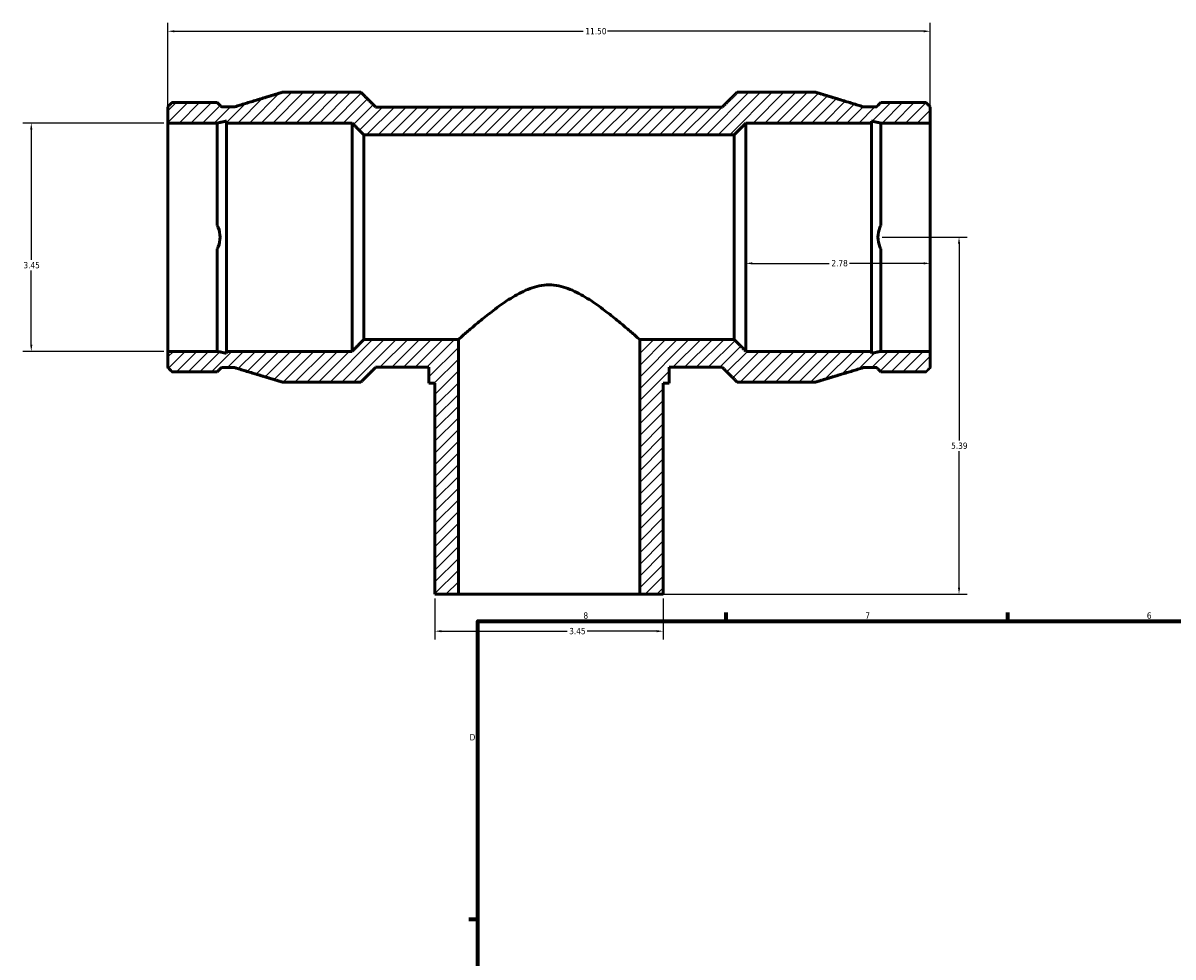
# Model space of a CAD drawing. Header units: inches. Extents: x -6.4 to 51, y -2.8 to 34.1.
# Tile 2 of 7: x -6.4 to 11, y 15.9 to 30. Entities that reach past the tile are written whole.
import ezdxf

# ---------------------------------------------------------------- set-up
doc = ezdxf.new("R2010")
doc.units = ezdxf.units.IN
doc.header["$MEASUREMENT"] = 0
for name, color, linetype, lineweight in [('Border (ANSI)', 7, 'Continuous', 70), ('Dimension (ANSI)', 7, 'Continuous', 25), ('Hatch (ANSI)', 7, 'Continuous', 18), ('Visible (ANSI)', 7, 'Continuous', 50)]:
    doc.layers.add(name, color=color, linetype=linetype, lineweight=lineweight)
doc.styles.add('Note Text (ANSI)', font='tahoma.ttf')
doc.dimstyles.new('Default (ANSI)', dxfattribs={"dimtxt": 0.094488, "dimasz": 0.098425, "dimexe": 0.125, "dimexo": 0.0625, "dimgap": 0.031496, "dimtad": 0, "dimtih": 1, "dimtoh": 1, "dimrnd": 1e-08, "dimzin": 4, "dimdsep": 46, "dimtxsty": 'Note Text (ANSI)', "dimcen": 0.09, "dimdle": 0.393701, "dimclrd": 256, "dimclre": 256, "dimclrt": 5, "dimadec": 0, "dimazin": 1, "dimtfac": 1, "dimtofl": 0, "dimtmove": 0, "dimatfit": 3, "dimfxl": 1, "dimtolj": 1, "dimtzin": 4, "dimlwd": -1, "dimlwe": -1, "dimarcsym": 0})

# ---------------------------------------------------------------- blocks, each defined once
blk = doc.blocks.new('Borders Default Border')
at = {"layer": 'Border (ANSI)'}
for p, q in [((4.25, 21), (4.25, 21.134)), ((8.5, 21), (8.5, 21.134)), ((0.5, 16.5), (0.366, 16.5))]:
    blk.add_line(p, q, dxfattribs=at)
at = {"layer": 'Border (ANSI)', "flags": 128}
blk.add_lwpolyline([(0.5, 1), (0.5, 21), (33.5, 21), (33.5, 1), (0.5, 1)], dxfattribs=at)
at = {"layer": 'Border (ANSI)', "color": 5, "true_color": 0x0000ff, "char_height": 0.0945, "attachment_point": 7, "style": 'Note Text (ANSI)'}
for s, insert in [('8', (2.094, 21.038)), ('7', (6.346, 21.04)), ('6', (10.595, 21.038)), ('D', (0.378, 19.203))]:
    blk.add_mtext(s, dxfattribs=dict(at, insert=insert))
blk = doc.blocks.new('*D7')
at = {"layer": 'Defpoints', "color": 0, "transparency": 16777216}
for p in [(-0.148, 21.408), (3.298, 21.408), (3.298, 20.851)]:
    blk.add_point(p, dxfattribs=at)
at = {"layer": 'Dimension (ANSI)', "transparency": 16777216}
for p, q in [((-0.148, 21.346), (-0.148, 20.726)), ((3.298, 21.346), (3.298, 20.726)), ((-0.05, 20.851), (1.847, 20.851)), ((3.199, 20.851), (2.15, 20.851))]:
    blk.add_line(p, q, dxfattribs=at)
for points in [[(-0.05, 20.867), (-0.05, 20.834), (-0.148, 20.851)], [(3.199, 20.867), (3.199, 20.834), (3.298, 20.851)]]:
    blk.add_solid(points, dxfattribs=at)
at = {"layer": 'Dimension (ANSI)', "color": 5, "transparency": 16777216, "insert": (1.879, 20.9), "char_height": 0.0945, "attachment_point": 1, "style": 'Note Text (ANSI)'}
blk.add_mtext('\\A1;3.45', dxfattribs=at)
blk = doc.blocks.new('*D8')
at = {"layer": 'Defpoints', "color": 0, "transparency": 16777216}
for p in [(-4.175, 28.521), (-6.237, 25.075), (-4.175, 25.075)]:
    blk.add_point(p, dxfattribs=at)
at = {"layer": 'Dimension (ANSI)', "transparency": 16777216}
for p, q in [((-4.238, 28.521), (-6.362, 28.521)), ((-6.237, 28.423), (-6.237, 26.455)), ((-6.237, 25.174), (-6.237, 26.294)), ((-4.238, 25.075), (-6.362, 25.075))]:
    blk.add_line(p, q, dxfattribs=at)
for points in [[(-6.253, 28.423), (-6.22, 28.423), (-6.237, 28.521)], [(-6.253, 25.174), (-6.22, 25.174), (-6.237, 25.075)]]:
    blk.add_solid(points, dxfattribs=at)
at = {"layer": 'Dimension (ANSI)', "color": 5, "transparency": 16777216, "insert": (-6.356, 26.424), "char_height": 0.0945, "attachment_point": 1, "style": 'Note Text (ANSI)'}
blk.add_mtext('\\A1;3.45', dxfattribs=at)
blk = doc.blocks.new('*D9')
at = {"layer": 'Defpoints', "color": 0, "transparency": 16777216}
for p in [(7.325, 29.907), (-4.175, 28.521), (7.325, 28.521)]:
    blk.add_point(p, dxfattribs=at)
at = {"layer": 'Dimension (ANSI)', "transparency": 16777216}
for p, q in [((-4.175, 28.584), (-4.175, 30.032)), ((7.325, 28.584), (7.325, 30.032)), ((-4.077, 29.907), (2.092, 29.907)), ((7.226, 29.907), (2.458, 29.907))]:
    blk.add_line(p, q, dxfattribs=at)
for points in [[(-4.077, 29.923), (-4.077, 29.89), (-4.175, 29.907)], [(7.226, 29.923), (7.226, 29.89), (7.325, 29.907)]]:
    blk.add_solid(points, dxfattribs=at)
at = {"layer": 'Dimension (ANSI)', "color": 5, "transparency": 16777216, "insert": (2.123, 29.956), "char_height": 0.0945, "attachment_point": 1, "style": 'Note Text (ANSI)'}
blk.add_mtext('\\A1;11.50', dxfattribs=at)
blk = doc.blocks.new('*D10')
at = {"layer": 'Defpoints', "color": 0, "transparency": 16777216}
for p in [(4.545, 26.798), (7.325, 26.798), (4.545, 26.403)]:
    blk.add_point(p, dxfattribs=at)
at = {"layer": 'Dimension (ANSI)', "transparency": 16777216}
for p, q in [((4.643, 26.403), (5.803, 26.403)), ((7.226, 26.403), (6.107, 26.403))]:
    blk.add_line(p, q, dxfattribs=at)
for points in [[(4.643, 26.42), (4.643, 26.387), (4.545, 26.403)], [(7.226, 26.42), (7.226, 26.387), (7.325, 26.403)]]:
    blk.add_solid(points, dxfattribs=at)
at = {"layer": 'Dimension (ANSI)', "color": 5, "transparency": 16777216, "insert": (5.835, 26.453), "char_height": 0.0945, "attachment_point": 1, "style": 'Note Text (ANSI)'}
blk.add_mtext('\\A1;2.78', dxfattribs=at)
blk = doc.blocks.new('*D11')
at = {"layer": 'Defpoints', "color": 0, "transparency": 16777216}
for p in [(6.538, 26.798), (2.943, 21.408), (7.761, 21.408)]:
    blk.add_point(p, dxfattribs=at)
at = {"layer": 'Dimension (ANSI)', "transparency": 16777216}
for p, q in [((6.6, 26.798), (7.886, 26.798)), ((7.761, 26.7), (7.761, 23.729)), ((7.761, 21.507), (7.761, 23.568)), ((3.005, 21.408), (7.886, 21.408))]:
    blk.add_line(p, q, dxfattribs=at)
for points in [[(7.745, 26.7), (7.778, 26.7), (7.761, 26.798)], [(7.745, 21.507), (7.778, 21.507), (7.761, 21.408)]]:
    blk.add_solid(points, dxfattribs=at)
at = {"layer": 'Dimension (ANSI)', "color": 5, "transparency": 16777216, "insert": (7.642, 23.698), "char_height": 0.0945, "attachment_point": 1, "style": 'Note Text (ANSI)'}
blk.add_mtext('\\A1;5.39', dxfattribs=at)

msp = doc.modelspace()

# ---------------------------------------------------------------- hatches: boundary and pattern name
at = {"layer": 'Hatch (ANSI)'}
h = msp.add_hatch(dxfattribs=at)
h.set_pattern_fill('ANSI31', color=256, style=0)
edge = h.paths.add_edge_path()
edge.add_line((6.58, 25.075), (6.441, 25.045))
edge.add_line((6.441, 25.045), (6.441, 25.075))
edge.add_line((6.441, 25.075), (4.545, 25.075))
edge.add_spline(control_points=[(4.545, 25.075), (4.453, 25.169), (4.37, 25.253)], knot_values=[0, 0, 0, 0.631884, 0.631884, 0.631884], weights=[1, 1.00143, 1], degree=2, periodic=0)
edge.add_line((4.37, 25.253), (2.943, 25.253))
edge.add_line((2.943, 25.253), (2.943, 21.408))
edge.add_line((2.943, 21.408), (3.298, 21.408))
edge.add_line((3.298, 21.408), (3.298, 24.593))
edge.add_line((3.298, 24.593), (3.386, 24.593))
edge.add_line((3.386, 24.593), (3.386, 24.834))
edge.add_line((3.386, 24.834), (4.191, 24.834))
edge.add_spline(control_points=[(4.191, 24.834), (4.295, 24.729), (4.412, 24.612)], knot_values=[0, 0, 0, 0.795729, 0.795729, 0.795729], weights=[1, 1.001414, 1], degree=2, periodic=0)
edge.add_line((4.412, 24.612), (5.6, 24.612))
edge.add_spline(control_points=[(5.6, 24.612), (5.977, 24.726), (6.317, 24.829)], knot_values=[0, 0, 0, 1.904002, 1.904002, 1.904002], weights=[1, 1.001352, 1], degree=2, periodic=0)
edge.add_line((6.317, 24.829), (6.519, 24.829))
edge.add_spline(control_points=[(6.519, 24.829), (6.549, 24.799), (6.58, 24.767)], knot_values=[0, 0, 0, 0.222092, 0.222092, 0.222092], weights=[1, 1.000119, 1.000001], degree=2, periodic=0)
edge.add_line((6.58, 24.767), (7.263, 24.767))
edge.add_spline(control_points=[(7.263, 24.767), (7.295, 24.799), (7.325, 24.829)], knot_values=[0.000519, 0.000519, 0.000519, 0.222611, 0.222611, 0.222611], weights=[1.000001, 1.000119, 1], degree=2, periodic=0)
edge.add_line((7.325, 24.829), (7.325, 25.075))
edge.add_line((7.325, 25.075), (6.58, 25.075))
edge = h.paths.add_edge_path()
edge.add_line((-4.175, 28.521), (-3.431, 28.521))
edge.add_line((-3.431, 28.521), (-3.292, 28.551))
edge.add_line((-3.292, 28.551), (-3.292, 28.521))
edge.add_line((-3.292, 28.521), (-1.395, 28.521))
edge.add_spline(control_points=[(-1.395, 28.521), (-1.303, 28.428), (-1.221, 28.344)], knot_values=[0, 0, 0, 0.631884, 0.631884, 0.631884], weights=[1, 1.00143, 1], degree=2, periodic=0)
edge.add_line((-1.221, 28.344), (4.37, 28.344))
edge.add_spline(control_points=[(4.37, 28.344), (4.453, 28.428), (4.545, 28.521)], knot_values=[0, 0, 0, 0.631884, 0.631884, 0.631884], weights=[1, 1.00143, 1], degree=2, periodic=0)
edge.add_line((4.545, 28.521), (6.441, 28.521))
edge.add_line((6.441, 28.521), (6.441, 28.551))
edge.add_line((6.441, 28.551), (6.58, 28.521))
edge.add_line((6.58, 28.521), (7.325, 28.521))
edge.add_line((7.325, 28.521), (7.325, 28.767))
edge.add_spline(control_points=[(7.325, 28.767), (7.295, 28.798), (7.263, 28.83)], knot_values=[0, 0, 0, 0.222092, 0.222092, 0.222092], weights=[1, 1.000119, 1.000001], degree=2, periodic=0)
edge.add_line((7.263, 28.83), (6.58, 28.83))
edge.add_spline(control_points=[(6.58, 28.83), (6.549, 28.798), (6.519, 28.767)], knot_values=[0.000519, 0.000519, 0.000519, 0.222611, 0.222611, 0.222611], weights=[1.000001, 1.000119, 1], degree=2, periodic=0)
edge.add_line((6.519, 28.767), (6.317, 28.767))
edge.add_spline(control_points=[(6.317, 28.767), (5.977, 28.871), (5.6, 28.985)], knot_values=[0, 0, 0, 1.904002, 1.904002, 1.904002], weights=[1, 1.001352, 1], degree=2, periodic=0)
edge.add_line((5.6, 28.985), (4.412, 28.985))
edge.add_spline(control_points=[(4.412, 28.985), (4.295, 28.868), (4.191, 28.763)], knot_values=[0, 0, 0, 0.795729, 0.795729, 0.795729], weights=[1, 1.001414, 1], degree=2, periodic=0)
edge.add_line((4.191, 28.763), (-1.041, 28.763))
edge.add_spline(control_points=[(-1.041, 28.763), (-1.146, 28.868), (-1.262, 28.985)], knot_values=[0, 0, 0, 0.795729, 0.795729, 0.795729], weights=[1, 1.001414, 1], degree=2, periodic=0)
edge.add_line((-1.262, 28.985), (-2.45, 28.985))
edge.add_spline(control_points=[(-2.45, 28.985), (-2.828, 28.871), (-3.167, 28.767)], knot_values=[0, 0, 0, 1.904002, 1.904002, 1.904002], weights=[1, 1.001352, 1], degree=2, periodic=0)
edge.add_line((-3.167, 28.767), (-3.369, 28.767))
edge.add_spline(control_points=[(-3.369, 28.767), (-3.399, 28.798), (-3.431, 28.83)], knot_values=[0, 0, 0, 0.222092, 0.222092, 0.222092], weights=[1, 1.000119, 1.000001], degree=2, periodic=0)
edge.add_line((-3.431, 28.83), (-4.114, 28.83))
edge.add_spline(control_points=[(-4.114, 28.83), (-4.145, 28.798), (-4.175, 28.767)], knot_values=[0.000519, 0.000519, 0.000519, 0.222611, 0.222611, 0.222611], weights=[1.000001, 1.000119, 1], degree=2, periodic=0)
edge.add_line((-4.175, 28.767), (-4.175, 28.521))
edge = h.paths.add_edge_path()
edge.add_line((-3.431, 25.075), (-4.175, 25.075))
edge.add_line((-4.175, 25.075), (-4.175, 24.829))
edge.add_spline(control_points=[(-4.175, 24.829), (-4.145, 24.799), (-4.114, 24.767)], knot_values=[0, 0, 0, 0.222092, 0.222092, 0.222092], weights=[1, 1.000119, 1.000001], degree=2, periodic=0)
edge.add_line((-4.114, 24.767), (-3.431, 24.767))
edge.add_spline(control_points=[(-3.431, 24.767), (-3.399, 24.799), (-3.369, 24.829)], knot_values=[0.000519, 0.000519, 0.000519, 0.222611, 0.222611, 0.222611], weights=[1.000001, 1.000119, 1], degree=2, periodic=0)
edge.add_line((-3.369, 24.829), (-3.167, 24.829))
edge.add_spline(control_points=[(-3.167, 24.829), (-2.828, 24.726), (-2.45, 24.612)], knot_values=[0, 0, 0, 1.904002, 1.904002, 1.904002], weights=[1, 1.001352, 1], degree=2, periodic=0)
edge.add_line((-2.45, 24.612), (-1.262, 24.612))
edge.add_spline(control_points=[(-1.262, 24.612), (-1.146, 24.729), (-1.041, 24.834)], knot_values=[0, 0, 0, 0.795729, 0.795729, 0.795729], weights=[1, 1.001414, 1], degree=2, periodic=0)
edge.add_line((-1.041, 24.834), (-0.237, 24.834))
edge.add_line((-0.237, 24.834), (-0.237, 24.593))
edge.add_line((-0.237, 24.593), (-0.148, 24.593))
edge.add_line((-0.148, 24.593), (-0.148, 21.408))
edge.add_line((-0.148, 21.408), (0.207, 21.408))
edge.add_line((0.207, 21.408), (0.207, 25.253))
edge.add_line((0.207, 25.253), (-1.221, 25.253))
edge.add_spline(control_points=[(-1.221, 25.253), (-1.303, 25.169), (-1.395, 25.075)], knot_values=[0, 0, 0, 0.631884, 0.631884, 0.631884], weights=[1, 1.00143, 1], degree=2, periodic=0)
edge.add_line((-1.395, 25.075), (-3.292, 25.075))
edge.add_line((-3.292, 25.075), (-3.292, 25.045))
edge.add_line((-3.292, 25.045), (-3.431, 25.075))

# ---------------------------------------------------------------- linework, layer by layer
at = {"layer": 'Visible (ANSI)'}
for p, q in [((-1.262, 28.985), (-2.45, 28.985)), ((5.6, 28.985), (4.412, 28.985)), ((-3.431, 28.83), (-4.114, 28.83)), ((7.263, 28.83), (6.58, 28.83)), ((-4.175, 28.767), (-4.175, 28.521)), ((-3.167, 28.767), (-3.369, 28.767)), ((4.191, 28.763), (-1.041, 28.763)), ((6.519, 28.767), (6.317, 28.767)), ((7.325, 28.521), (7.325, 28.767)), ((-4.175, 28.521), (-3.431, 28.521)), ((-4.175, 25.075), (-4.175, 28.521)), ((-3.431, 26.976), (-3.431, 28.521)), ((-3.292, 28.551), (-3.292, 28.521)), ((-3.292, 28.521), (-1.395, 28.521)), ((-3.292, 25.075), (-3.292, 28.521)), ((-1.395, 25.075), (-1.395, 28.521)), ((4.545, 28.521), (6.441, 28.521)), ((4.545, 25.075), (4.545, 28.521)), ((6.441, 28.521), (6.441, 28.551)), ((6.441, 25.075), (6.441, 28.521)), ((6.58, 28.521), (7.325, 28.521)), ((6.58, 26.976), (6.58, 28.521)), ((7.325, 25.075), (7.325, 28.521)), ((-1.221, 28.344), (4.37, 28.344)), ((-1.221, 25.253), (-1.221, 28.344)), ((4.37, 25.253), (4.37, 28.344)), ((-3.431, 25.075), (-3.431, 26.621)), ((6.58, 25.075), (6.58, 26.621)), ((0.207, 25.253), (-1.221, 25.253)), ((0.207, 21.408), (0.207, 25.253)), ((4.37, 25.253), (2.943, 25.253)), ((2.943, 25.253), (2.943, 21.408)), ((-3.431, 25.075), (-4.175, 25.075)), ((-4.175, 25.075), (-4.175, 24.829)), ((-1.395, 25.075), (-3.292, 25.075)), ((-3.292, 25.075), (-3.292, 25.045)), ((6.441, 25.075), (4.545, 25.075)), ((6.441, 25.045), (6.441, 25.075)), ((7.325, 25.075), (6.58, 25.075)), ((7.325, 24.829), (7.325, 25.075)), ((-3.369, 24.829), (-3.167, 24.829)), ((-1.041, 24.834), (-0.237, 24.834)), ((-0.237, 24.834), (-0.237, 24.593)), ((3.386, 24.593), (3.386, 24.834)), ((3.386, 24.834), (4.191, 24.834)), ((6.317, 24.829), (6.519, 24.829)), ((-4.114, 24.767), (-3.431, 24.767)), ((6.58, 24.767), (7.263, 24.767)), ((-2.45, 24.612), (-1.262, 24.612)), ((-0.237, 24.593), (-0.148, 24.593)), ((-0.148, 24.593), (-0.148, 21.408)), ((3.298, 21.408), (3.298, 24.593)), ((3.298, 24.593), (3.386, 24.593)), ((4.412, 24.612), (5.6, 24.612)), ((-0.148, 21.408), (0.207, 21.408)), ((2.943, 21.408), (0.207, 21.408)), ((2.943, 21.408), (3.298, 21.408))]:
    msp.add_line(p, q, dxfattribs=at)
for points, weights in [([(-2.45, 28.985), (-2.828, 28.871), (-3.167, 28.767)], [1, 1.00135183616, 1]), ([(-1.041, 28.763), (-1.146, 28.868), (-1.262, 28.985)], [1, 1.00141376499, 1]), ([(4.412, 28.985), (4.295, 28.868), (4.191, 28.763)], [1, 1.00141376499, 1]), ([(6.317, 28.767), (5.977, 28.871), (5.6, 28.985)], [1, 1.00135183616, 1]), ([(-4.114, 28.83), (-4.145, 28.798), (-4.175, 28.767)], [1.00000055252, 1.00011856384, 1]), ([(-3.369, 28.767), (-3.399, 28.798), (-3.431, 28.83)], [1, 1.00011856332, 1.00000055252]), ([(6.58, 28.83), (6.549, 28.798), (6.519, 28.767)], [1.00000055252, 1.00011856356, 1]), ([(7.325, 28.767), (7.295, 28.798), (7.263, 28.83)], [1, 1.00011856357, 1.00000055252]), ([(-3.431, 28.521), (-3.362, 28.536), (-3.292, 28.551)], [1.00000009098, 1.00003607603, 1]), ([(-1.395, 28.521), (-1.303, 28.428), (-1.221, 28.344)], [1, 1.00142959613, 1]), ([(4.37, 28.344), (4.453, 28.428), (4.545, 28.521)], [1, 1.00142959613, 1]), ([(6.441, 28.551), (6.511, 28.536), (6.58, 28.521)], [1, 1.00003607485, 1.00000009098]), ([(-1.221, 25.253), (-1.303, 25.169), (-1.395, 25.075)], [1, 1.00142959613, 1]), ([(4.545, 25.075), (4.453, 25.169), (4.37, 25.253)], [1, 1.00142959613, 1]), ([(-3.292, 25.045), (-3.362, 25.061), (-3.431, 25.075)], [1, 1.00003607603, 1.00000009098]), ([(6.58, 25.075), (6.511, 25.061), (6.441, 25.045)], [1.00000009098, 1.00003607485, 1]), ([(-4.175, 24.829), (-4.145, 24.799), (-4.114, 24.767)], [1, 1.00011856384, 1.00000055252]), ([(-3.431, 24.767), (-3.399, 24.799), (-3.369, 24.829)], [1.00000055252, 1.00011856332, 1]), ([(-3.167, 24.829), (-2.828, 24.726), (-2.45, 24.612)], [1, 1.00135183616, 1]), ([(-1.262, 24.612), (-1.146, 24.729), (-1.041, 24.834)], [1, 1.00141376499, 1]), ([(4.191, 24.834), (4.295, 24.729), (4.412, 24.612)], [1, 1.00141376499, 1]), ([(5.6, 24.612), (5.977, 24.726), (6.317, 24.829)], [1, 1.00135183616, 1]), ([(6.519, 24.829), (6.549, 24.799), (6.58, 24.767)], [1, 1.00011856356, 1.00000055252]), ([(7.263, 24.767), (7.295, 24.799), (7.325, 24.829)], [1.00000055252, 1.00011856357, 1])]:
    msp.add_rational_spline(points, weights, degree=2, dxfattribs=at)
for points, knots in [([(-3.431, 26.976), (-3.426, 26.966), (-3.421, 26.956), (-3.398, 26.899), (-3.388, 26.847), (-3.388, 26.75), (-3.398, 26.698), (-3.421, 26.641), (-3.426, 26.631), (-3.431, 26.621)], [3.9994391, 3.9994391, 3.9994391, 3.9994391, 4.0765764, 4.0765764, 4.4466833, 4.4466833, 4.8167901, 4.8167901, 4.8939274, 4.8939274, 4.8939274, 4.8939274]), ([(6.58, 26.976), (6.575, 26.966), (6.571, 26.956), (6.547, 26.899), (6.538, 26.847), (6.538, 26.75), (6.547, 26.698), (6.571, 26.641), (6.575, 26.631), (6.58, 26.621)], [3.9994391, 3.9994391, 3.9994391, 3.9994391, 4.0765764, 4.0765764, 4.4466833, 4.4466833, 4.8167901, 4.8167901, 4.8939274, 4.8939274, 4.8939274, 4.8939274]), ([(0.207, 25.253), (0.226, 25.27), (0.255, 25.295), (0.328, 25.359), (0.373, 25.398), (0.474, 25.483), (0.529, 25.53), (0.649, 25.626), (0.717, 25.68), (0.865, 25.789), (0.944, 25.844), (1.111, 25.944), (1.197, 25.99), (1.379, 26.057), (1.474, 26.079), (1.675, 26.079), (1.77, 26.057), (1.952, 25.99), (2.039, 25.944), (2.205, 25.844), (2.284, 25.789), (2.432, 25.68), (2.501, 25.626), (2.62, 25.53), (2.676, 25.483), (2.776, 25.398), (2.821, 25.359), (2.895, 25.295), (2.924, 25.27), (2.943, 25.253)], [6.644496, 6.644496, 6.644496, 6.644496, 7.360454, 7.360454, 8.076546, 8.076546, 8.792638, 8.792638, 9.558613, 9.558613, 10.324589, 10.324589, 11.090564, 11.090564, 11.856539, 11.856539, 12.622515, 12.622515, 13.38849, 13.38849, 14.154465, 14.154465, 14.92044, 14.92044, 15.636533, 15.636533, 16.352625, 16.352625, 17.068582, 17.068582, 17.068582, 17.068582])]:
    msp.add_open_spline(points, degree=3, knots=knots, dxfattribs=at)

# ---------------------------------------------------------------- block references
msp.add_blockref('Borders Default Border', (0, 0))

# ---------------------------------------------------------------- dimensions: what is measured, and where the dimension line sits
at = {"layer": 'Dimension (ANSI)'}
for base, p1, p2, angle, override, picture, middle in [((7.325, 29.907), (-4.175, 28.521), (7.325, 28.521), 180, {"dimgap": 0.031496, "dimtih": 0, "dimtoh": 0, "dimdec": 2, "dimtol": 0, "dimlim": 0, "dimtp": 0, "dimtm": 0, "dimtdec": 2, "dimatfit": 1}, '*D9', (2.275, 29.907)), ((-6.237, 25.075), (-4.175, 28.521), (-4.175, 25.075), 90, {"dimgap": 0.031496, "dimdec": 2, "dimtol": 0, "dimlim": 0, "dimtp": 0, "dimtm": 0, "dimtdec": 2, "dimatfit": 1}, '*D8', (-6.237, 26.375)), ((7.761, 21.408), (6.538, 26.798), (2.943, 21.408), 270, {"dimgap": 0.031496, "dimdec": 2, "dimtol": 0, "dimlim": 0, "dimtp": 0, "dimtm": 0, "dimtdec": 2, "dimatfit": 1}, '*D11', (7.761, 23.648)), ((4.545, 26.403), (7.325, 26.798), (4.545, 26.798), 180, {"dimgap": 0.031496, "dimtih": 0, "dimtoh": 0, "dimdec": 2, "dimse1": 1, "dimse2": 1, "dimtol": 0, "dimlim": 0, "dimtp": 0, "dimtm": 0, "dimtdec": 2, "dimatfit": 1}, '*D10', (5.955, 26.403)), ((3.298, 20.851), (-0.148, 21.408), (3.298, 21.408), 180, {"dimgap": 0.031496, "dimtih": 0, "dimtoh": 0, "dimdec": 2, "dimtol": 0, "dimlim": 0, "dimtp": 0, "dimtm": 0, "dimtdec": 2, "dimatfit": 1}, '*D7', (1.999, 20.851))]:
    dim = msp.add_linear_dim(base=base, p1=p1, p2=p2, angle=angle, dimstyle='Default (ANSI)', override=override, dxfattribs=at)
    dim.commit()
    dim.dimension.update_dxf_attribs({"geometry": picture, "text_midpoint": middle, "dimtype": 160})

doc.saveas('drawing.dxf')
